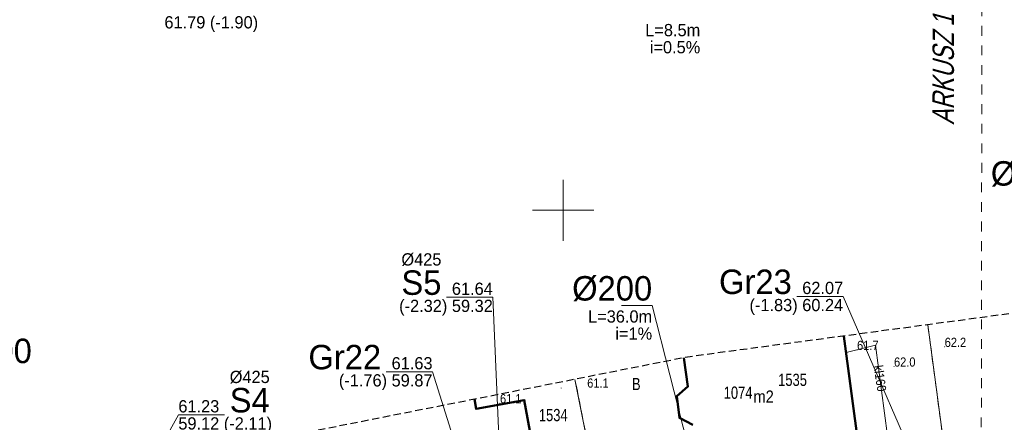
# Model space of a CAD drawing. Header units: metres. Extents: x 6473628 to 6474152, y 5887128 to 5887462.
# Tile 18 of 38: x 6473756 to 6473836, y 5887333 to 5887366. Entities that reach past the tile are written whole.
import ezdxf
from ezdxf.enums import TextEntityAlignment as Align

# ---------------------------------------------------------------- set-up
doc = ezdxf.new("R2010")
doc.units = ezdxf.units.M
doc.header["$MEASUREMENT"] = 0
for name, pattern in [('0.5_0.5', [1, 0.5, -0.5]), ('0.8_0.8', [1.6, 0.8, -0.8]), ('2', [0.9, 0.6, -0.3]), ('219-500', [0])]:
    doc.linetypes.add(name, pattern=pattern)
doc.layers.get('0').update_dxf_attribs({"color": 2, "linetype": 'CONTINUOUS', "lineweight": 5})
for name, color, linetype in [('210-oznaczenie konturu użytku gruntowego', 7, 'CONTINUOUS'), ('211-numer działki ewidencyjnej', 7, 'CONTINUOUS'), ('218-kontur użytku gruntowego', 7, 'CONTINUOUS'), ('219-działka ewidencyjna', 7, 'CONTINUOUS'), ('312-budynek ewidencyjny', 7, 'CONTINUOUS'), ('312-oznaczenie budynku ewidencyjnego', 7, 'CONTINUOUS'), ('312-oznaczenie budynku ewidencyjnego-Atr117', 7, 'CONTINUOUS'), ('995-Tekst dodatkowy duży', 7, 'CONTINUOUS'), ('pikieta naturalna', 7, 'CONTINUOUS'), ('pikieta naturalna-Atr2', 7, 'CONTINUOUS'), ('przewód kanalizacyjny', 7, 'CONTINUOUS'), ('przewód kanalizacyjny-Atr1', 7, 'CONTINUOUS'), ('Punkt budynku', 7, 'CONTINUOUS'), ('SJ_16_Liczby', 7, 'CONTINUOUS'), ('SJ_27_Wymiary', 7, 'CONTINUOUS'), ('Wstawianie ramki sekcyjnej z opisem', 7, 'CONTINUOUS'), ('Zakres', 7, 'CONTINUOUS')]:
    doc.layers.add(name, color=color, linetype=linetype)
for name, color, linetype, lineweight in [('SJ_19_Opis_Pz_1', 7, 'CONTINUOUS', 20), ('SJ_26_Teksty', 7, 'CONTINUOUS', 20), ('SJ_28_Linie_odn', 7, 'CONTINUOUS', 20)]:
    doc.layers.add(name, color=color, linetype=linetype, lineweight=lineweight)
doc.styles.add('OPISOWY', font='GOTHIC.TTF')
doc.styles.get("Standard").update_dxf_attribs({"font": 'Working1250', "width": 0.75})

# ---------------------------------------------------------------- blocks, each defined once
blk = doc.blocks.new('PUNKTBUD')
at = {"color": 0}
blk.add_circle((0, 0), 0.045, dxfattribs=at)
blk = doc.blocks.new('PW01')
at = {"linetype": 'Continuous', "lineweight": 13}
h = blk.add_hatch(color=0, dxfattribs=at)
edge = h.paths.add_edge_path()
edge.add_arc((0, 0), 0.045, 0, 360)

msp = doc.modelspace()

# ---------------------------------------------------------------- linework, layer by layer
at = {"layer": '218-kontur użytku gruntowego', "color": 3, "linetype": '0.5_0.5', "lineweight": 18, "flags": 128}
for points in [[(6473829.812, 5887340.643), (6473831.79, 5887325.77)], [(6473831.79, 5887325.77), (6473829.812, 5887340.643)], [(6473803.89, 5887321.47), (6473800.97, 5887336.18)], [(6473800.97, 5887336.18), (6473803.89, 5887321.47)]]:
    msp.add_lwpolyline(points, dxfattribs=at)
at = {"layer": '219-działka ewidencyjna', "color": 4, "linetype": '0.8_0.8', "lineweight": 18, "flags": 128}
msp.add_lwpolyline([(6473834.32, 5887427.47), (6473834.11, 5887279)], dxfattribs=at)
at = {"layer": '219-działka ewidencyjna', "color": 7, "linetype": '219-500', "lineweight": 18, "flags": 128}
for points in [[(6473829.812, 5887340.643), (6473831.79, 5887325.77)], [(6473800.97, 5887336.18), (6473803.89, 5887321.47)]]:
    msp.add_lwpolyline(points, dxfattribs=at)
at = {"layer": '312-budynek ewidencyjny', "color": 7, "linetype": 'Continuous', "lineweight": 50, "flags": 128}
for points in [[(6473822.95, 5887339.722), (6473824.16, 5887330.75)], [(6473810.19, 5887335.59), (6473809.881, 5887337.94)], [(6473809.29, 5887334.81), (6473810.19, 5887335.59)], [(6473792.745, 5887334.55), (6473792.89, 5887333.76)], [(6473792.89, 5887333.76), (6473796.82, 5887334.49)], [(6473796.82, 5887334.49), (6473798.02, 5887328)], [(6473809.52, 5887333.03), (6473809.29, 5887334.81)], [(6473810.61, 5887332.46), (6473809.52, 5887333.03)]]:
    msp.add_lwpolyline(points, dxfattribs=at)
at = {"layer": 'przewód kanalizacyjny', "color": 34, "linetype": 'Continuous', "lineweight": 18, "flags": 128}
msp.add_lwpolyline([(6473823.13, 5887338.38), (6473825.53, 5887338.96), (6473826.52, 5887331.57)], dxfattribs=at)
at = {"layer": 'SJ_26_Teksty'}
for p, q in [((6473807.282, 5887342.219), (6473804.782, 5887342.219)), ((6473813.203, 5887319.043), (6473807.282, 5887342.219))]:
    msp.add_line(p, q, dxfattribs=at)
at = {"layer": 'SJ_28_Linie_odn'}
for points in [[(6473795.413, 5887316.361), (6473794.255, 5887342.886), (6473790.475, 5887342.886)], [(6473830.449, 5887325.575), (6473822.893, 5887342.953), (6473819.113, 5887342.953)], [(6473794.711, 5887319.621), (6473789.328, 5887336.797), (6473785.548, 5887336.797)], [(6473754.516, 5887307.957), (6473768.551, 5887333.277), (6473772.331, 5887333.277)]]:
    msp.add_lwpolyline(points, dxfattribs=at)
at = {"layer": 'Wstawianie ramki sekcyjnej z opisem', "color": 7, "linetype": 'Continuous', "lineweight": 13, "flags": 128}
for points in [[(6473800, 5887347.5), (6473800, 5887352.5)], [(6473797.5, 5887350), (6473802.5, 5887350)]]:
    msp.add_lwpolyline(points, dxfattribs=at)
at = {"layer": 'Zakres', "color": 5, "linetype": '2', "lineweight": 25, "flags": 128}
msp.add_lwpolyline([(6473727.61, 5887321.64), (6473721.48, 5887351.3), (6473723.03, 5887362.61), (6473724.52, 5887364.55), (6473735.35, 5887366.3), (6473764.96, 5887371.1), (6473794.08, 5887375.83), (6473823.72, 5887380.63), (6473853.3, 5887385.43), (6473869.98, 5887388.14), (6473870.76, 5887381.43), (6473870.76, 5887381.41), (6473873.46, 5887358.42), (6473874.87, 5887345.92), (6473862.08, 5887344.95), (6473861.22, 5887344.86), (6473829.79, 5887340.64), (6473810.72, 5887338.08), (6473809.82, 5887337.93), (6473800.99, 5887336.19), (6473800.97, 5887336.18), (6473772.01, 5887330.44), (6473742.58, 5887324.6)], close=True, dxfattribs=at)

# ---------------------------------------------------------------- block references
at = {"layer": 'pikieta naturalna', "color": 7, "linetype": 'Continuous', "lineweight": 13}
for p in [(6473824.03, 5887338.58), (6473831.19, 5887338.83), (6473827.05, 5887337.22), (6473799.85, 5887335.47), (6473794.84, 5887334.22)]:
    msp.add_blockref('PW01', p, dxfattribs=at)
at = {"layer": 'Punkt budynku', "color": 5, "linetype": 'Continuous', "lineweight": 18}
for p in [(6473810.19, 5887335.59), (6473796.82, 5887334.49), (6473809.29, 5887334.81), (6473792.89, 5887333.76), (6473809.52, 5887333.03)]:
    msp.add_blockref('PUNKTBUD', p, dxfattribs=at)

# ---------------------------------------------------------------- texts
at = {"layer": '210-oznaczenie konturu użytku gruntowego', "color": 3, "linetype": 'Continuous', "lineweight": 18, "width": 0.79}
msp.add_text('B', height=1, dxfattribs=at).set_placement((6473805.63, 5887335.3))
at = {"layer": '211-numer działki ewidencyjnej', "color": 7, "linetype": 'Continuous', "lineweight": 18, "width": 0.79}
for s, p in [('1535', (6473817.58, 5887335.64)), ('1534', (6473798.02, 5887332.76))]:
    msp.add_text(s, height=1, dxfattribs=at).set_placement(p)
at = {"layer": '312-oznaczenie budynku ewidencyjnego', "color": 7, "linetype": 'Continuous', "lineweight": 18, "width": 0.79}
msp.add_text('1074', height=1, dxfattribs=at).set_placement((6473813.13, 5887334.59))
at = {"layer": '312-oznaczenie budynku ewidencyjnego-Atr117', "color": 7, "width": 0.9}
msp.add_text('m2', height=1, dxfattribs=at).set_placement((6473816.39, 5887334.77), align=Align.MIDDLE_CENTER)
at = {"layer": '995-Tekst dodatkowy duży', "color": 7, "linetype": 'Continuous', "lineweight": 35, "oblique": 15, "width": 0.79}
msp.add_text('ARKUSZ 1', height=1.75, rotation=89.919, dxfattribs=at).set_placement((6473831.94, 5887357))
at = {"layer": 'pikieta naturalna-Atr2', "color": 7, "width": 0.9}
for s, p in [('61.7', (6473824.03, 5887338.58)), ('62.2', (6473831.19, 5887338.83)), ('62.0', (6473827.05, 5887337.22)), ('61.1', (6473801.97, 5887335.5)), ('61.1', (6473794.84, 5887334.22))]:
    msp.add_text(s, height=0.75, dxfattribs=at).set_placement(p)
at = {"layer": 'przewód kanalizacyjny-Atr1', "color": 34, "width": 0.9}
msp.add_text('kl160', height=0.75, rotation=278.413, dxfattribs=at).set_placement((6473825.75, 5887337.33), align=Align.MIDDLE_LEFT)
at = {"layer": 'SJ_16_Liczby', "style": 'OPISOWY'}
for s, p in [('L=8.5m', (6473811.213, 5887364.231)), ('i=0.5%', (6473811.213, 5887362.831)), ('L=36.0m', (6473807.282, 5887340.819)), ('i=1%', (6473807.282, 5887339.419))]:
    msp.add_text(s, height=1, dxfattribs=at).set_placement(p, align=Align.RIGHT)
at = {"layer": 'SJ_19_Opis_Pz_1', "style": 'OPISOWY'}
for s, height, p in [('%%C425', 1, (6473790.055, 5887345.486)), ('S5', 2, (6473790.055, 5887343.086)), ('Gr23', 2, (6473818.693, 5887343.153)), ('Gr22', 2, (6473785.128, 5887336.997))]:
    msp.add_text(s, height=height, dxfattribs=at).set_placement(p, align=Align.RIGHT)
for s, height, p in [('%%C425', 1, (6473772.751, 5887335.877)), ('S4', 2, (6473772.751, 5887333.477))]:
    msp.add_text(s, height=height, dxfattribs=at).set_placement(p)
at = {"layer": 'SJ_26_Teksty', "style": 'OPISOWY'}
for s, p in [('61.79 (-1.90)', (6473767.414, 5887364.868)), ('61.23', (6473768.551, 5887333.477)), ('59.12 (-2.11)', (6473768.551, 5887332.077))]:
    msp.add_text(s, height=1, dxfattribs=at).set_placement(p)
for s, p in [('61.64', (6473794.255, 5887343.086)), ('62.07', (6473822.893, 5887343.153)), ('(-2.32) 59.32', (6473794.255, 5887341.686)), ('(-1.83) 60.24', (6473822.893, 5887341.753)), ('61.63', (6473789.328, 5887336.997)), ('(-1.76) 59.87', (6473789.328, 5887335.597))]:
    msp.add_text(s, height=1, dxfattribs=at).set_placement(p, align=Align.RIGHT)
at = {"layer": 'SJ_27_Wymiary', "style": 'OPISOWY'}
for p in [(6473841.505, 5887352.015), (6473807.282, 5887342.619)]:
    msp.add_text('%%C200', height=2, dxfattribs=at).set_placement(p, align=Align.RIGHT)
msp.add_text('%%C200', height=2, dxfattribs=at).set_placement((6473750.033, 5887337.504))

doc.saveas('drawing.dxf')
